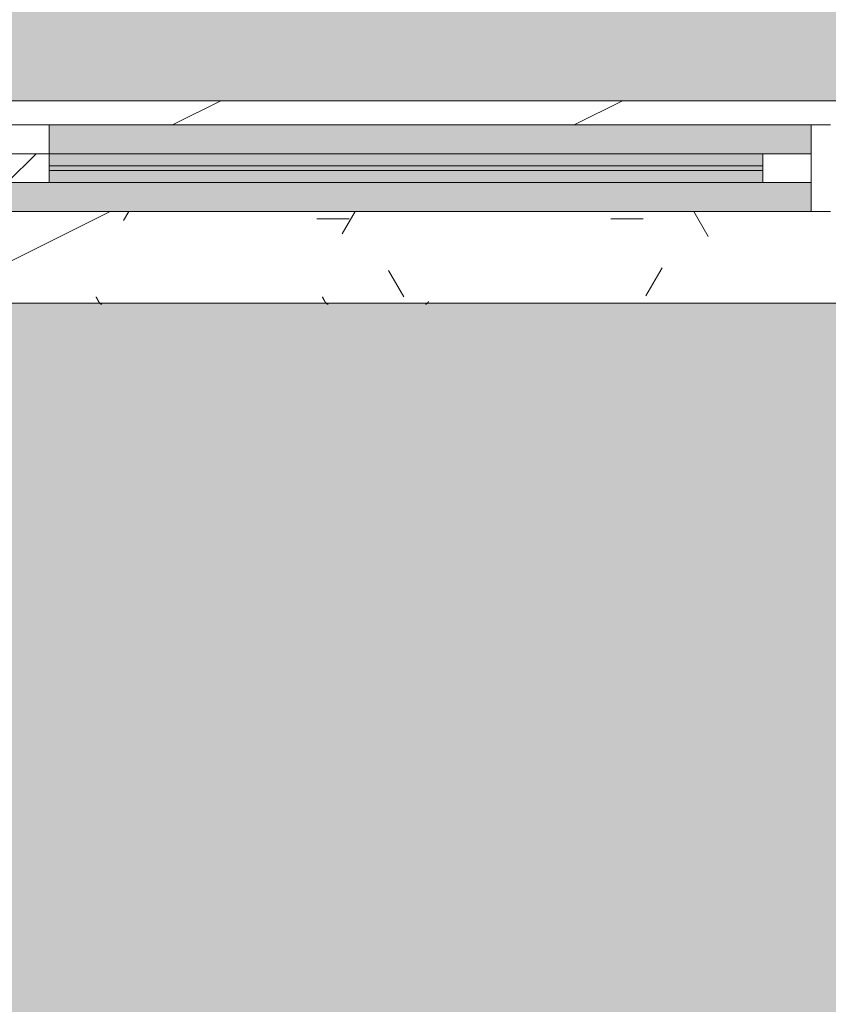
# Model space of a CAD drawing. Header units: millimetres. Extents: x 5980700 to 6194397, y -12939 to 2351883.
# Tile 45 of 124: x 6035062 to 6035900, y -9105 to -8084. Entities that reach past the tile are written whole.
import ezdxf

# ---------------------------------------------------------------- set-up
doc = ezdxf.new("R2010")
doc.units = ezdxf.units.MM
for name, color, linetype, lineweight in [('A-DOOR-FRAM', 31, 'Continuous', 18), ('A-DOOR-GLAZ', 31, 'Continuous', 9), ('A-FLOR-PATT', 8, 'Continuous', 18), ('A-GLAZ', 151, 'Continuous', 9), ('A-GLAZ-SILL', 1, 'Continuous', 9), ('A-WALL', 113, 'Continuous', 18), ('A-WALL-PATT', 111, 'Continuous', 25)]:
    doc.layers.add(name, color=color, linetype=linetype, lineweight=lineweight)

# ---------------------------------------------------------------- blocks, each defined once
blk = doc.blocks.new('FX-HRT-JANELA_CORRER-4FLS - 330x190cm-4FLS-ALU-3_0cmFolha 5-V25-PLANTA DE CAIMENTO DE PISOS - TÉRREO')
at = {"layer": 'A-DOOR-FRAM', "lineweight": 5}
h = blk.add_hatch(color=251, dxfattribs=at)
h.paths.add_polyline_path([(-839.9999999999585, -17.49999999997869), (-1579.999999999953, -17.49999999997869), (-1579.999999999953, -29.99999999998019), (-839.9999999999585, -29.99999999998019)])
h.paths.add_polyline_path([(-839.9999999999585, -34.99999999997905), (-1579.999999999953, -34.99999999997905), (-1579.999999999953, -47.49999999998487), (-839.9999999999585, -47.49999999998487), (-839.9999999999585, -39.45454545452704)])
at = {"layer": 'A-DOOR-GLAZ', "lineweight": 5}
h = blk.add_hatch(dxfattribs=at)
h.set_pattern_fill('FP_44', color=256, style=0, pattern_type=2)
h.set_pattern_definition([(225, (-6222.366999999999, -8270.326), (449.0128060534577, -449.0128060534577), []), (225, (-6381.116999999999, -8270.326), (5.684341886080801e-14, -898.0256121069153), []), (225, (-6063.616999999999, -8270.326), (5.684341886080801e-14, -898.0256121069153), [])])
h.paths.add_polyline_path([(-1629.999999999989, -17.49999999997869), (-1629.999999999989, -47.49999999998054), (-1579.999999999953, -47.49999999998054), (-1579.999999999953, -17.49999999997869)])
h.paths.add_polyline_path([(-839.9999999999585, -17.49999999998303), (-839.9999999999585, -47.49999999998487), (-789.999999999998, -47.49999999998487), (-789.9999999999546, -17.49999999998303)])
blk.add_hatch(color=255, dxfattribs=at).paths.add_polyline_path([(-1579.999999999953, -29.99999999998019), (-1579.999999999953, -34.99999999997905), (-839.9999999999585, -34.99999999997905), (-839.9999999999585, -29.99999999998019)])
at = {"layer": 'A-GLAZ', "lineweight": 5}
h = blk.add_hatch(color=251, dxfattribs=at)
h.paths.add_polyline_path([(1629.999999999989, 12.50000000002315), (-1629.999999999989, 12.50000000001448), (-1629.999999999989, -17.49999999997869), (-789.9999999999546, -17.49999999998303), (-789.999999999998, -47.49999999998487), (789.9999999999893, -47.49999999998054), (790.0000000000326, -17.49999999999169), (1629.999999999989, -17.49999999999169)])
h.paths.add_polyline_path([(-1629.999999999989, -47.49999999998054), (-1629.999999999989, -77.49999999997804), (-839.9999999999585, -77.49999999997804), (-839.9999999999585, -47.49999999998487), (-1579.999999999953, -47.49999999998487)])
h.paths.add_polyline_path([(1234.973589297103, -47.4999999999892), (840.0000000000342, -47.49999999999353), (840.0000000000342, -77.49999999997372), (1629.999999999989, -77.49999999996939), (1629.999999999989, -47.4999999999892), (1580.000000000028, -47.4999999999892)])
at = {"layer": 'A-DOOR-FRAM', "color": 250, "lineweight": 5}
for p, q in [((-1579.99999999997, -17.49999999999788), (-1629.99999999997, -17.49999999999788)), ((-1579.99999999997, -47.49999999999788), (-1579.99999999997, -17.49999999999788)), ((-839.9999999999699, -17.49999999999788), (-839.9999999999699, -47.49999999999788)), ((-789.9999999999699, -17.49999999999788), (-839.9999999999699, -17.49999999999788)), ((-1629.99999999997, -47.49999999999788), (-1579.99999999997, -47.49999999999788)), ((-840.0000000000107, -47.49999999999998), (-840.0000000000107, -77.49999999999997)), ((-839.9999999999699, -47.49999999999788), (-789.9999999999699, -47.49999999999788)), ((-840.0000000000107, -77.49999999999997), (-790.0000000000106, -77.49999999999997))]:
    blk.add_line(p, q, dxfattribs=at)
at = {"layer": 'A-DOOR-FRAM', "color": 90, "lineweight": 5}
for p, q in [((-839.9999999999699, -17.49999999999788), (-1579.99999999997, -17.49999999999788)), ((-1579.99999999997, -47.49999999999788), (-839.9999999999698, -47.49999999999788))]:
    blk.add_line(p, q, dxfattribs=at)
at = {"layer": 'A-DOOR-GLAZ', "color": 250, "lineweight": 5}
for p, q in [((-839.9999999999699, -29.99999999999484), (-1579.99999999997, -29.99999999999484)), ((-1579.99999999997, -29.99999999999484), (-1579.99999999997, -34.99999999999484)), ((-839.9999999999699, -34.99999999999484), (-839.9999999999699, -29.99999999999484)), ((-1579.99999999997, -34.99999999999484), (-839.9999999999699, -34.99999999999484))]:
    blk.add_line(p, q, dxfattribs=at)
at = {"layer": 'A-GLAZ', "color": 130}
for p, q in [((-1630.000000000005, 12.49999999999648), (-1650.000000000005, 12.49999999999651)), ((-1630.000000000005, -77.5), (-1630.000000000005, 12.49999999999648)), ((-1650.000000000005, -77.49999999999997), (-1630.000000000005, -77.5))]:
    blk.add_line(p, q, dxfattribs=at)
at = {"layer": 'A-GLAZ', "color": 90, "lineweight": 5}
for p, q in [((1629.999999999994, 12.49999999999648), (-1630.000000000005, 12.49999999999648)), ((-1630.000000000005, -77.5), (-840.000000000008, -77.5))]:
    blk.add_line(p, q, dxfattribs=at)
blk = doc.blocks.new('FP_26-PLANTA DE CAIMENTO DE PISOS - TÉRREO')
at = {"layer": 'A-GLAZ-SILL', "color": 90, "lineweight": 5}
blk.add_line((1674.999999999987, 107.4999999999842), (-1674.999999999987, 107.4999999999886), dxfattribs=at)
at = {"layer": 'A-GLAZ-SILL', "lineweight": 5}
for p, q in [((-1233.286697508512, 105.7826026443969), (-1233.157148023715, 105.9863287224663)), ((-1233.157148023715, 105.9863287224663), (-1233.027598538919, 106.1841184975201)), ((-1233.027598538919, 106.1841184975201), (-1232.898049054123, 106.375736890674)), ((-1232.898049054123, 106.375736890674), (-1232.768499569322, 106.5609561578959)), ((-1232.768499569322, 106.5609561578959), (-1232.638950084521, 106.739556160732)), ((-1232.638950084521, 106.739556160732), (-1232.509400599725, 106.9113246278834)), ((-1232.509400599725, 106.9113246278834), (-1232.379851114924, 107.0760574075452)), ((-1232.379851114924, 107.0760574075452), (-1232.250301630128, 107.2335587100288)), ((-1232.250301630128, 107.2335587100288), (-1232.120752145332, 107.3836413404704)), ((-1232.120752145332, 107.3836413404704), (-1231.991202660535, 107.5261269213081)), ((-1231.991202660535, 107.5261269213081), (-1231.861653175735, 107.6608461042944)), ((-1231.861653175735, 107.6608461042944), (-1231.732103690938, 107.7876387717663)), ((-1231.732103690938, 107.7876387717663), (-1231.602554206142, 107.9063542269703)), ((-1231.602554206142, 107.9063542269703), (-1231.473004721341, 108.0168513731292)), ((-1231.473004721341, 108.0168513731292), (-1231.343455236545, 108.1189988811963)), ((-1231.343455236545, 108.1189988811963), (-1231.213905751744, 108.2126753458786)), ((-1231.213905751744, 108.2126753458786), (-1231.084356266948, 108.2977694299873)), ((-1231.084356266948, 108.2977694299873), (-1230.954806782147, 108.3741799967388)), ((-1230.954806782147, 108.3741799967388), (-1230.825257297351, 108.4418162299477)), ((-1230.825257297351, 108.4418162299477), (-1230.695707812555, 108.500597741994)), ((-1230.695707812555, 108.500597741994), (-1230.566158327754, 108.550454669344)), ((-1230.566158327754, 108.550454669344), (-1230.436608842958, 108.5913277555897)), ((-1230.436608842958, 108.5913277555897), (-1230.307059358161, 108.6231684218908)), ((-1230.307059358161, 108.6231684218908), (-1230.177509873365, 108.6459388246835)), ((-1230.177509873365, 108.6459388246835), (-1230.047960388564, 108.6596119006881)), ((-1129.019601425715, 108.6594975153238), (-1128.888436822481, 108.6454815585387)), ((-1128.888436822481, 108.6454815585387), (-1128.757272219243, 108.6221406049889)), ((-1128.757272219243, 108.6221406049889), (-1128.626107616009, 108.5895030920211)), ((-1128.626107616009, 108.5895030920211), (-1128.494943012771, 108.5476087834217)), ((-1128.494943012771, 108.5476087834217), (-1128.363778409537, 108.4965087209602)), ((-1128.363778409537, 108.4965087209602), (-1128.232613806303, 108.4362651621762)), ((-1128.232613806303, 108.4362651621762), (-1128.101449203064, 108.3669515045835)), ((-1128.101449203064, 108.3669515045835), (-1127.970284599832, 108.2886521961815)), ((-1127.970284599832, 108.2886521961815), (-1127.839119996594, 108.2014626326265)), ((-1127.839119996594, 108.2014626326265), (-1127.70795539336, 108.1054890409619)), ((-1127.70795539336, 108.1054890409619), (-1127.576790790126, 108.0008483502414)), ((-1127.576790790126, 108.0008483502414), (-1127.445626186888, 107.887668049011)), ((-1127.445626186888, 107.887668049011), (-1127.314461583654, 107.7660860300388)), ((-1127.314461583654, 107.7660860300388), (-1127.183296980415, 107.6362504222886)), ((-1127.183296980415, 107.6362504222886), (-1127.052132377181, 107.4983194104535)), ((-1127.052132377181, 107.4983194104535), (-1126.920967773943, 107.3524610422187)), ((-1126.920967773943, 107.3524610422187), (-1126.789803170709, 107.1988530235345)), ((-1126.789803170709, 107.1988530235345), (-1126.658638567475, 107.0376825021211)), ((-1126.658638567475, 107.0376825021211), (-1126.527473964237, 106.8691458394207)), ((-1126.527473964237, 106.8691458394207), (-1126.396309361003, 106.6934483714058)), ((-1126.396309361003, 106.6934483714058), (-1126.265144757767, 106.5108041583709)), ((-1126.265144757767, 106.5108041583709), (-1126.133980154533, 106.3214357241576)), ((-1126.133980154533, 106.3214357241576), (-1126.002815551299, 106.1255737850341)), ((-1126.002815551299, 106.1255737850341), (-1125.87165094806, 105.9234569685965)), ((-1125.87165094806, 105.9234569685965), (-1125.740486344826, 105.7153315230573)), ((-1125.740486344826, 105.7153315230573), (-1125.609321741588, 105.5014510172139)), ((-1125.609321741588, 105.5014510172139), (-1125.478157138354, 105.282076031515)), ((-1125.478157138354, 105.282076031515), (-1125.34699253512, 105.0574738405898)), ((-1125.34699253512, 105.0574738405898), (-1125.215827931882, 104.8279180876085)), ((-1125.215827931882, 104.8279180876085), (-1125.084663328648, 104.5936884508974)), ((-1125.084663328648, 104.5936884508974), (-1124.953498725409, 104.3550703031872)), ((-1124.953498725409, 104.3550703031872), (-1124.822334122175, 104.1123543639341)), ((-1124.822334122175, 104.1123543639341), (-1124.691169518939, 103.8658363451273)), ((-1124.691169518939, 103.8658363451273), (-1124.560004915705, 103.615816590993)), ((-1124.560004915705, 103.615816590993), (-1124.428840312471, 103.3625997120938)), ((-1124.428840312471, 103.3625997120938), (-1124.297675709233, 103.1064942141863)), ((-1124.297675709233, 103.1064942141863), (-1124.166511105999, 102.847812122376)), ((-1124.166511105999, 102.847812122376), (-1124.03534650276, 102.5868686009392)), ((-1124.03534650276, 102.5868686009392), (-1123.904181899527, 102.3239815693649)), ((-1123.904181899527, 102.3239815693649), (-1123.773017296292, 102.0594713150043)), ((-894.3844520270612, 108.6594975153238), (-894.2532874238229, 108.6454815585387)), ((-894.2532874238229, 108.6454815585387), (-894.1221228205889, 108.6221406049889)), ((-894.1221228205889, 108.6221406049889), (-893.9909582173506, 108.5895030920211)), ((-893.9909582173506, 108.5895030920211), (-893.8597936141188, 108.5476087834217)), ((-893.8597936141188, 108.5476087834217), (-893.7286290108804, 108.4965087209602)), ((-893.7286290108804, 108.4965087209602), (-893.5974644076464, 108.4362651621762)), ((-893.5974644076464, 108.4362651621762), (-893.4662998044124, 108.3669515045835)), ((-893.4662998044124, 108.3669515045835), (-893.3351352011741, 108.2886521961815)), ((-893.3351352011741, 108.2886521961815), (-893.20397059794, 108.2014626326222)), ((-893.20397059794, 108.2014626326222), (-893.0728059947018, 108.1054890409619)), ((-893.0728059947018, 108.1054890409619), (-892.9416413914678, 108.000848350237)), ((-892.9416413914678, 108.000848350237), (-892.8104767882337, 107.8876680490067)), ((-892.8104767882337, 107.8876680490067), (-892.6793121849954, 107.7660860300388)), ((-892.6793121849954, 107.7660860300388), (-892.5481475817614, 107.6362504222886)), ((-892.5481475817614, 107.6362504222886), (-892.416982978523, 107.4983194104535)), ((-892.416982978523, 107.4983194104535), (-892.2858183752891, 107.3524610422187)), ((-892.2858183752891, 107.3524610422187), (-892.1546537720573, 107.1988530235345)), ((-892.1546537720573, 107.1988530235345), (-892.023489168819, 107.0376825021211)), ((-892.023489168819, 107.0376825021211), (-891.8923245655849, 106.8691458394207)), ((-891.8923245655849, 106.8691458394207), (-891.7611599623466, 106.6934483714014)), ((-891.7611599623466, 106.6934483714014), (-891.6299953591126, 106.5108041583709)), ((-891.6299953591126, 106.5108041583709), (-891.4988307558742, 106.3214357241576)), ((-891.4988307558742, 106.3214357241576), (-891.3676661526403, 106.1255737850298)), ((-891.3676661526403, 106.1255737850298), (-891.2365015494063, 105.9234569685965)), ((-891.2365015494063, 105.9234569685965), (-891.105336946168, 105.7153315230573)), ((-891.105336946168, 105.7153315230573), (-890.9741723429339, 105.5014510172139)), ((-890.9741723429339, 105.5014510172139), (-890.8430077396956, 105.282076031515)), ((-890.8430077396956, 105.282076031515), (-890.7118431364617, 105.0574738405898)), ((-890.7118431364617, 105.0574738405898), (-890.5806785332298, 104.8279180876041)), ((-890.5806785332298, 104.8279180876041), (-890.4495139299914, 104.5936884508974)), ((-890.4495139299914, 104.5936884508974), (-890.3183493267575, 104.3550703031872)), ((-890.3183493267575, 104.3550703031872), (-890.1871847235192, 104.1123543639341)), ((-890.1871847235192, 104.1123543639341), (-890.0560201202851, 103.8658363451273)), ((-890.0560201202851, 103.8658363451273), (-889.9248555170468, 103.6158165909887)), ((-889.9248555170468, 103.6158165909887), (-889.7936909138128, 103.3625997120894)), ((-889.7936909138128, 103.3625997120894), (-889.6625263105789, 103.106494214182)), ((-889.6625263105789, 103.106494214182), (-889.5313617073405, 102.847812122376)), ((-889.5313617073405, 102.847812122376), (-889.4001971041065, 102.5868686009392)), ((-889.4001971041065, 102.5868686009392), (-889.2690325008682, 102.3239815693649)), ((-889.2690325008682, 102.3239815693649), (-889.1378678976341, 102.0594713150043)), ((-1123.773017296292, 102.0594713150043), (-1123.641852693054, 101.793660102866)), ((-1123.641852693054, 101.793660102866), (-1123.51068808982, 101.5268717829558)), ((-1123.51068808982, 101.5268717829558), (-1123.379523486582, 101.2594313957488)), ((-1123.379523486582, 101.2594313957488), (-1123.248358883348, 100.9916647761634)), ((-889.1378678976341, 102.0594713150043), (-889.0067032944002, 101.7936601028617)), ((-889.0067032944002, 101.7936601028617), (-888.875538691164, 101.5268717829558)), ((-888.875538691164, 101.5268717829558), (-888.74437408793, 101.2594313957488)), ((-888.74437408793, 101.2594313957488), (-888.6132094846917, 100.9916647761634))]:
    blk.add_line(p, q, dxfattribs=at)
blk = doc.blocks.new('CC_PEITORIL - PEITORIL-3910248-PLANTA DE CAIMENTO DE PISOS - TÉRREO')
at = {"layer": 'A-GLAZ-SILL', "lineweight": 5}
h = blk.add_hatch(dxfattribs=at)
h.set_pattern_fill('FP_45', color=256, style=0, pattern_type=2)
h.set_pattern_definition([(180, (-6222.366999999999, -8270.326), (-406.4, -101.6000000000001), [33.528, -271.272, 33.528, -1896.872]), (180, (-6222.366999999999, -8270.326), (-406.4, -101.6000000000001), [-338.328, -271.272, 33.528, -576.072, -1016]), (180, (-6222.366999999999, -8270.326), (-406.4, -101.6000000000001), [-1219.2, 33.528, -271.272, 33.528, -677.672]), (180, (-6222.366999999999, -8270.326), (-406.4, -101.6000000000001), [-1557.528, -169.672, 33.528, -474.472]), (300.0000000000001, (-6374.767, -8321.126), (291.188181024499, -301.1527240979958), [33.528, -271.272, 33.528, -1896.872]), (300.0000000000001, (-6374.767, -8321.126), (291.188181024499, -301.1527240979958), [-338.328, -271.272, 33.528, -576.072, -1016]), (300.0000000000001, (-6374.767, -8321.126), (291.188181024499, -301.1527240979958), [-1219.2, 33.528, -271.272, 33.528, -677.672]), (300.0000000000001, (-6374.767, -8321.126), (291.188181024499, -301.1527240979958), [-1557.528, -169.672, 33.528, -474.472]), (59.99999999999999, (-6425.566999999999, -8524.326), (115.2118189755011, 402.7527240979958), [33.528, -271.272, 33.528, -271.272, -1625.6]), (59.99999999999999, (-6425.566999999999, -8524.326), (115.2118189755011, 402.7527240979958), [-609.6, 33.528, -576.072, 33.528, -271.272, -711.2]), (59.99999999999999, (-6425.566999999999, -8524.326), (115.2118189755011, 402.7527240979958), [-1524, 33.528, -169.672, 33.528, -474.472])])
h.paths.add_polyline_path([(1674.999999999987, 100.9916647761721), (-1674.999999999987, 100.9916647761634), (-1674.999999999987, 77.50000000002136), (-1649.999999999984, 77.50000000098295), (-1649.999999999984, 12.50000000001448), (1649.999999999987, 12.50000000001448), (1649.999999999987, 77.50000000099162), (1674.999999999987, 77.50000000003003), (1674.999999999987, 80.27823564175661)])
h = blk.add_hatch(dxfattribs=at)
h.set_pattern_fill('FP_46', color=256, style=0, pattern_type=2)
h.set_pattern_definition([(36.87, (-6857.366999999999, -9857.826), (-4762.494328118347, -3175.008507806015), [793.75, -7143.75]), (26.565, (-7809.866999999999, -9381.576), (1587.501456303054, 1587.499067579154), [1774.879, -1774.879]), (18.435, (-7809.866999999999, -8587.826), (3174.997452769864, 1587.502903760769), [1004.024, -4016.092])])
h.paths.add_polyline_path([(1674.999999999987, 100.9916647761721), (-1674.999999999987, 100.9916647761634), (-1674.999999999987, 77.50000000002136), (-1649.999999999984, 77.50000000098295), (-1649.999999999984, 12.50000000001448), (1649.999999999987, 12.50000000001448), (1649.999999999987, 77.50000000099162), (1674.999999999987, 77.50000000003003), (1674.999999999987, 80.27823564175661)])
at = {"layer": 'A-GLAZ', "color": 90, "lineweight": 5}
blk.add_blockref('FP_26-PLANTA DE CAIMENTO DE PISOS - TÉRREO', (0, 0), dxfattribs=at)
blk = doc.blocks.new('BE-PMSa-MOD-ARQ-CONEXAODOFUTURO-EX-000-R_rvt-1-PLANTA DE CAIMENTO DE PISOS - TÉRREO')
at = {"layer": 'A-FLOR-PATT', "lineweight": 5}
h = blk.add_hatch(dxfattribs=at)
h.set_pattern_fill('FP_2', color=135, style=0, pattern_type=2)
h.set_pattern_definition([(0, (0, 0), (812.8, 203.2), [33.528, -576.072, 33.528, -576.072, -3251.2]), (0, (0, 0), (812.8, 203.2), [-1219.2, 33.528, -1185.672, 33.528, -576.072, -1422.4]), (0, (0, 0), (812.8, 203.2), [-3048, 33.528, -372.872, 33.528, -982.472]), (120, (304.8, 101.6), (-582.3763620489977, 602.3054481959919), [33.52799999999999, -576.0719999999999, 33.52799999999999, -576.0719999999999, -3251.199999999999]), (120, (304.8, 101.6), (-582.3763620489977, 602.3054481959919), [-1219.2, 33.52799999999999, -1185.672, 33.52799999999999, -576.0719999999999, -1422.4]), (120, (304.8, 101.6), (-582.3763620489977, 602.3054481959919), [-3048, 33.52799999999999, -372.8719999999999, 33.52799999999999, -982.4719999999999]), (240, (406.4, 508), (-230.4236379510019, -805.5054481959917), [33.528, -576.072, 33.528, -576.072, -3251.2]), (240, (406.4, 508), (-230.4236379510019, -805.5054481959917), [-1219.2, 33.528, -1185.672, 33.528, -576.072, -1422.4]), (240, (406.4, 508), (-230.4236379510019, -805.5054481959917), [-3048, 33.528, -372.872, 33.528, -982.472])])
h.paths.add_polyline_path([(13153.13200708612, -10125.84100563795), (14705.38782324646, -10125.84100563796), (14705.38782324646, -9779.8857164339), (14699.38782324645, -9779.8857164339), (14699.38782324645, -9763.237570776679), (14681.68558745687, -9763.757413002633), (14670.96395493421, -9768.482704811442), (14665.88782324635, -9780.73757077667), (14665.88782324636, -9856.278958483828), (14670.73620676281, -9865.0681674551), (14677.45883342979, -9868.493127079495), (14678.38782324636, -9869.242380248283), (14678.38782324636, -9881.040871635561), (14674.1436913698, -9882.10035906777), (14663.09686027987, -9878.012306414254), (14654.48340806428, -9869.156476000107), (14652.0250349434, -9859.981702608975), (14651.89263271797, -9855.73757077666), (14650.88782324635, -9855.73757077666), (14651.89263271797, -9780.73757077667), (14653.73085252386, -9770.127241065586), (14655.24199762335, -9764.487570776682), (14667.13782324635, -9752.591745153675), (14683.38782324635, -9748.23757077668), (14699.38782324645, -9748.23757077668), (14699.38782324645, -9731.589425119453), (14705.38782324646, -9731.589425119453), (14705.38782324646, -9705.737570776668), (14755.38782324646, -9705.737570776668), (14755.38782324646, -9754.737570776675), (14795.38782324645, -9754.737570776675), (14796.02424042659, -9756.737570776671), (14812.38782324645, -9756.737570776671), (14811.36426821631, -9815.737570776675), (14810.34779546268, -9815.737570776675), (14811.47778338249, -9818.171971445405), (14811.43015556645, -9819.291362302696), (14811.44856252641, -9820.918341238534), (14827.38782324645, -9827.197475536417), (14827.38782324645, -10125.84100563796), (21231.38515489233, -10125.84100563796), (21231.38515489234, 5919.158994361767), (12003.88515489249, 5918.472013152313), (12003.8851548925, 5447.158205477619), (12268.88333741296, 5447.158205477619), (12268.88333741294, 4674.158994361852), (15653.88333741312, 4674.158994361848), (15653.88333741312, 5447.158205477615), (15923.88333741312, 5447.15820547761), (15923.88333741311, 4674.158994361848), (19999.38682609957, 4674.158994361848), (19999.38682609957, 5447.158205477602), (20269.38682609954, 5447.158205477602), (20269.38682609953, 4280.731645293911), (20299.38682609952, 4280.731645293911), (20298.51487451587, 1530.731645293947), (20269.38682609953, 1530.731645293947), (20269.38682609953, 1143.558994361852), (20299.38682609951, 1143.558994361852), (20298.51487451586, -1606.441005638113), (20269.38682609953, -1606.441005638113), (20269.38682609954, -2040.191005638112), (20299.38682609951, -2040.191005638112), (20298.51487451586, -4790.191005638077), (20269.38682609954, -4790.191005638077), (20269.38682609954, -5273.941005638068), (20299.38682609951, -5273.941005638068), (20298.51487451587, -8023.941005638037), (20269.38682609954, -8023.941005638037), (20269.38682609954, -9308.841005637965), (19999.38682609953, -9308.841005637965), (19999.38682609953, -8513.841794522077), (19913.38333741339, -8513.841794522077), (19913.38333741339, -8347.825683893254), (19635.38599049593, -8347.825683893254), (19635.38599049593, -8377.825683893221), (16285.38599049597, -8376.953732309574), (16285.38599049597, -8347.825683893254), (15971.88333741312, -8347.825683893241), (15971.88333741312, -8513.84179452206), (15921.38515489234, -8513.84179452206), (15921.38515489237, -9312.594001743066), (15651.38515489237, -9312.594001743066), (15651.3851548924, -8513.84179452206), (15603.38515489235, -8513.841794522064), (15603.38515489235, -8377.825683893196), (12316.88333741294, -8377.82568389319), (12316.88333741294, -8513.841794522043), (12268.88333741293, -8513.841794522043), (12268.88333741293, -9312.59400174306), (11998.88333741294, -9312.59400174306), (11998.88333741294, -8513.841794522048), (11950.88333741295, -8513.841794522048), (11950.88333741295, -8347.825683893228), (11867.63333741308, -8347.825683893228), (11867.63333741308, -8377.82568389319), (8517.633337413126, -8376.953732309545), (8517.633337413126, -8347.825683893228), (8434.383337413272, -8347.825683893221), (8434.383337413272, -8468.841794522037), (8419.38333741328, -8468.841794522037), (8419.38333741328, -8498.841794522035), (8434.383337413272, -8498.841794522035), (8434.383337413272, -8513.841794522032), (8386.383337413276, -8513.841794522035), (8386.383337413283, -9312.594001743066), (8116.383337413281, -9312.594001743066), (8116.383337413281, -9125.841005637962), (2121.38333741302, -9125.841005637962), (2121.38333741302, -9312.594001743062), (1851.383337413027, -9312.594001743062), (1851.383337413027, -9125.841005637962), (-4143.616662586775, -9125.841005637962), (-4143.616662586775, -9312.594001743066), (-4413.616662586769, -9312.594001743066), (-4413.616662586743, -8513.841794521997), (-4461.61666258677, -8513.841794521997), (-4461.61666258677, -8498.841794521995), (-4446.616662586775, -8498.841794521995), (-4446.616662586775, -8468.841794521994), (-4461.61666258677, -8468.841794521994), (-4461.61666258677, -8347.825683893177), (-4547.366662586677, -8347.825683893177), (-4547.366662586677, -8377.825683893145), (-7897.36666258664, -8376.953732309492), (-7897.36666258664, -8347.825683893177), (-7983.116662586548, -8347.825683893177), (-7983.116662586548, -8513.841794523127), (-8031.114845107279, -8513.841794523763), (-8031.114845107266, -9308.841005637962), (-8301.114845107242, -9308.841005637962), (-8301.114845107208, -8513.84179452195), (-8349.116662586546, -8513.841794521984), (-8349.116662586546, -8347.825683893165), (-8354.864845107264, -8347.825683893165), (-8354.864845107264, -8377.825683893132), (-11704.86484510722, -8376.953732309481), (-11704.86484510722, -8347.825683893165), (-11710.61666258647, -8347.825683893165), (-11710.61666258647, -8513.841794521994), (-11758.61484510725, -8513.841794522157), (-11758.61484510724, -9308.841005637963), (-12028.61484510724, -9308.841005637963), (-12028.61484510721, -8513.841794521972), (-12076.61666258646, -8513.841794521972), (-12076.61666258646, -8347.825683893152), (-12498.61666258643, -8347.825683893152), (-12498.61666258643, -8377.82568389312), (-15848.61666258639, -8376.953732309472), (-15848.61666258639, -8347.825683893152), (-16270.61666258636, -8347.82568389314), (-16270.61666258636, -8513.841794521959), (-16356.6158860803, -8513.84179452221), (-16356.61588608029, -9308.841005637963), (-16626.61588608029, -9308.841005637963), (-16626.61588608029, -7987.079408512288), (-16656.61588608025, -7987.079408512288), (-16655.74393449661, -5237.079408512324), (-16626.61588608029, -5237.079408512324), (-16626.61588608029, -4803.341005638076), (-16656.61588608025, -4803.341005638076), (-16655.7439344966, -2053.341005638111), (-16626.61588608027, -2053.341005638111), (-16626.61588608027, -1620.841794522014), (-16656.61588608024, -1620.841794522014), (-16655.74393449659, 1129.158205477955), (-16626.61588608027, 1129.158205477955), (-16626.61588608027, 1534.158205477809), (-16656.61588608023, 1534.158205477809), (-16655.74393449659, 4284.158205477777), (-16626.61588608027, 4284.158205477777), (-16626.61588608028, 5479.158994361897), (-16356.61588608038, 5479.158994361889), (-16356.61588608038, 4674.158994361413), (-12028.61666258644, 4674.158994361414), (-12028.61666258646, 5447.158205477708), (-11733.61666258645, 5446.941285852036), (-11733.61666258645, 4674.158994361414), (-8301.114845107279, 4674.158994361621), (-8301.114845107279, 5447.158205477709), (-8031.114845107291, 5447.158205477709), (-8031.114845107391, 5919.158994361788), (-17588.61484510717, 5919.158994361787), (-17588.6148451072, -10125.84100563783), (8442.166919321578, -10125.84100563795)])
h.paths.add_polyline_path([(14664.88301377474, -9780.73757077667), (14665.63226694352, -9779.779781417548), (14664.44050548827, -9775.73581322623)])
h.paths.add_polyline_path([(-16089.6590788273, -8758.10531785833), (-16115.54098333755, -8754.697900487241), (-16139.6590788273, -8744.707858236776), (-16160.36975694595, -8728.815995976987), (-16176.26161920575, -8708.105317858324), (-16186.2516614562, -8683.987222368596), (-16189.6590788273, -8658.105317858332), (-16186.2516614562, -8632.223413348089), (-16176.26161920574, -8608.105317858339), (-16160.36975694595, -8587.39463973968), (-16139.6590788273, -8571.502777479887), (-16115.54098333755, -8561.512735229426), (-16089.6590788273, -8558.105317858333), (-16063.77717431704, -8561.512735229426), (-16039.65907882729, -8571.502777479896), (-16018.94840070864, -8587.394639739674), (-16003.05653844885, -8608.105317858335), (-15993.06649619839, -8632.22341334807), (-15989.6590788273, -8658.105317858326), (-15993.06649619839, -8683.987222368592), (-16003.05653844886, -8708.10531785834), (-16018.94840070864, -8728.815995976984), (-16039.65907882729, -8744.707858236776), (-16063.77717431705, -8754.697900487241)])
h.paths.add_polyline_path([(19732.71217533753, -8754.668450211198), (19706.83027082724, -8751.260990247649), (19682.71217533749, -8741.270823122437), (19660.00862136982, -8722.781563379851), (19646.10963495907, -8704.667825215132), (19636.11959270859, -8680.54942825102), (19632.71217533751, -8648.664394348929), (19632.71217533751, -8622.782813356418), (19636.11959270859, -8596.901232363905), (19646.10963495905, -8572.783438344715), (19662.00149721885, -8552.073019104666), (19682.71217533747, -8536.181355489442), (19706.83027082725, -8526.191438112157), (19732.7121753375, -8522.784063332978), (19758.59407984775, -8526.191438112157), (19782.71217533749, -8536.181355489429), (19803.42285345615, -8552.073019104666), (19819.31471571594, -8572.783438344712), (19829.30475796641, -8596.901232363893), (19832.7121753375, -8628.39034617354), (19832.7121753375, -8654.66720021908), (19827.88084468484, -8683.987101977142), (19816.67739151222, -8708.104895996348), (19803.42285345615, -8725.378762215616), (19782.71217533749, -8741.27082312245), (19758.59407984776, -8751.260990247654)])
h.paths.add_polyline_path([(15648.38515489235, -8468.841794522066), (15650.88333741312, -8468.841794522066), (15650.88333741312, -8347.825683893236), (15648.38515489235, -8347.825683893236), (15648.38515489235, -8375.919436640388)])
h.paths.add_polyline_path([(-15957.766248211, 4689.65210732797), (-15964.016248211, 4691.326789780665), (-15966.60508297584, 4693.313272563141), (-15969.84032103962, 4698.916869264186), (-15969.84032103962, 4705.387345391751), (-15966.60508297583, 4710.990942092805), (-15961.00148627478, 4714.226180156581), (-15954.53101014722, 4714.226180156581), (-15948.92741344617, 4710.990942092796), (-15945.69217538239, 4705.387345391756), (-15945.69217538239, 4698.916869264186), (-15948.92741344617, 4693.313272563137), (-15954.53101014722, 4690.078034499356)])
h.paths.add_polyline_path([(19572.98503538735, 4699.192323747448), (19566.73503538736, 4700.867006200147), (19564.14620062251, 4702.853488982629), (19560.91096255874, 4708.45708568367), (19560.91096255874, 4714.927561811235), (19564.14620062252, 4720.531158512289), (19569.74979732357, 4723.766396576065), (19576.22027345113, 4723.766396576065), (19581.82387015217, 4720.53115851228), (19585.05910821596, 4714.927561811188), (19585.05910821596, 4708.457085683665), (19581.82387015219, 4702.853488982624), (19576.22027345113, 4699.618250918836)])
h.paths.add_polyline_path([(19732.7121753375, 4730.240264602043), (19706.83027082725, 4733.647681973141), (19682.7121753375, 4743.637724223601), (19662.00149721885, 4759.529586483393), (19646.10963495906, 4780.240264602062), (19636.11959270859, 4804.358360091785), (19632.71217533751, 4830.240264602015), (19636.11959270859, 4856.122169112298), (19646.10963495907, 4880.240264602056), (19662.00149721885, 4900.950942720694), (19682.7121753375, 4916.84280498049), (19706.83027082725, 4926.832847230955), (19732.7121753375, 4930.240264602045), (19758.59407984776, 4926.832847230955), (19782.71217533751, 4916.842804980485), (19803.42285345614, 4900.950942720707), (19819.31471571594, 4880.240264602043), (19829.30475796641, 4856.122169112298), (19832.7121753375, 4830.24026460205), (19829.30475796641, 4804.358360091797), (19819.31471571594, 4780.240264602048), (19803.42285345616, 4759.529586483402), (19782.71217533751, 4743.63772422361), (19758.59407984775, 4733.647681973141)])
h.paths.add_polyline_path([(-16089.6590788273, 4736.408178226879), (-16115.54098333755, 4739.815595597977), (-16139.6590788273, 4749.805637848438), (-16160.36975694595, 4765.697500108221), (-16176.26161920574, 4786.408178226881), (-16186.2516614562, 4810.526273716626), (-16189.6590788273, 4836.408178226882), (-16186.2516614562, 4862.29008273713), (-16176.26161920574, 4886.408178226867), (-16160.36975694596, 4907.118856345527), (-16139.6590788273, 4923.010718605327), (-16115.54098333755, 4933.000760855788), (-16089.6590788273, 4936.408178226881), (-16063.77717431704, 4933.000760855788), (-16039.6590788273, 4923.010718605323), (-16018.94840070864, 4907.118856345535), (-16003.05653844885, 4886.408178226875), (-15993.06649619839, 4862.29008273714), (-15989.6590788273, 4836.408178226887), (-15993.06649619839, 4810.526273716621), (-16003.05653844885, 4786.408178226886), (-16018.94840070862, 4765.697500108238), (-16039.6590788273, 4749.805637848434), (-16063.77717431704, 4739.815595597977)])
h = blk.add_hatch(dxfattribs=at)
h.set_pattern_fill('FP_109', color=133, style=0, pattern_type=2)
h.set_pattern_definition([(49.99999999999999, (0, 0), (182.184668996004, -15.93908553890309), [19.05, -209.55]), (355, (0, 0), (-35.24242749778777, 191.0566080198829), [15.24, -167.64]), (100.451, (15.182, -1.328), (146.9425016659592, 175.1166878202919), [16.19, -178.09]), (46.184, (0, 50.8), (271.0788941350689, -42.04327417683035), [28.575, -314.325]), (96.636, (22.59, 47.297), (237.4025071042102, 247.4272132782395), [24.285, -267.135]), (351.184, (0, 50.8), (237.404605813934, 247.4251178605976), [22.86, -251.46]), (21, (25.4, 38.1), (151.6148798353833, -102.2655185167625), [19.05, -209.55]), (326, (25.4, 38.1), (61.80235996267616, 184.1877424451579), [15.24, -167.64]), (71.45100000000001, (38.035, 29.578), (213.4170626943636, 81.92136778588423), [16.19, -178.09]), (37.50000000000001, (0, 0), (3.08832282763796, 84.55507579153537), [8.382, -157.226, 8.382, -161.798, -168.275]), (37.50000000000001, (0, 0), (3.08832282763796, 84.55507579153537), [-335.788, 8.382, -159.893]), (7.499999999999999, (0, 0), (66.81943811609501, 100.1807470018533), [8.382, -88.646, 8.382, -153.416, -64.135]), (7.499999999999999, (0, 0), (66.81943811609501, 100.1807470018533), [-258.826, 8.382, -55.753]), (327.5, (-56.642, 0), (135.5904877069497, -5.7289126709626), [8.382, -55.118, 8.382, -189.738, -262.89]), (327.5, (-56.642, 0), (135.5904877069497, -5.7289126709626), [-261.62, 8.382, -254.508]), (317.5, (-82.042, 0), (148.1288864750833, 25.42676126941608), [8.382, -74.168, 8.382, -123.19, -186.69]), (317.5, (-82.042, 0), (148.1288864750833, 25.42676126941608), [-214.122, 8.382, -178.308])])
h.paths.add_polyline_path([(-4441.627696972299, -8177.825683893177), (-4441.627696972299, -8167.82568389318), (-4451.627696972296, -8167.82568389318), (-4451.627696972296, -8177.825683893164)])
h.paths.add_polyline_path([(20075.50989163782, -8167.825683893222), (20089.3868260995, -8167.825683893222), (20089.38682609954, -5194.841794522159), (19913.38333741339, -5194.841794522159), (19913.38333741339, -4838.84179452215), (20089.38682609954, -4838.841794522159), (20089.38682609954, -2003.841794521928), (19923.3833374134, -2003.841794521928), (19923.38333741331, -1915.841005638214), (15956.88333741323, -1915.841005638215), (15956.88333741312, -2008.841794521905), (15620.88333741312, -2008.841794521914), (15620.88333741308, -1915.841005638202), (12301.88333741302, -1915.841005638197), (12301.88333741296, -2008.841794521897), (11965.88333741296, -2008.84179452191), (11965.88333741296, -1915.841005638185), (9479.379702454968, -1915.841005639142), (9479.379702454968, -1900.841005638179), (8579.379702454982, -1900.841005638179), (8579.379702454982, -2050.841005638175), (11830.88333741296, -2050.841005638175), (11830.88333741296, -2143.841794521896), (12436.88333741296, -2143.841794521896), (12436.88333741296, -2050.84100563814), (15485.88333741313, -2050.841005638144), (15485.88333741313, -2143.841794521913), (16091.88333741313, -2143.841794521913), (16091.88333741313, -2050.841005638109), (19788.3833374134, -2050.841005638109), (19788.3833374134, -2138.841794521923), (19964.38682609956, -2138.841794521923), (19964.38682609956, -4713.841794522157), (19788.3833374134, -4713.841794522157), (19788.3833374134, -5319.841794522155), (19964.38682609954, -5319.841794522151), (19964.38682609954, -8042.825683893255), (8511.785154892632, -8042.825683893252), (8511.785154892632, -4063.84179452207), (8559.379702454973, -4063.841794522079), (8559.379702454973, -3457.84179452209), (8511.785154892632, -3457.84179452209), (8511.785154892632, -2770.84100563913), (8500.374635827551, -2770.84100563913), (8500.374635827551, -2640.841005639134), (8511.785154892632, -2640.841005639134), (8511.785154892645, -2138.841794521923), (8549.379702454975, -2138.826511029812), (8549.379702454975, -1900.841005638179), (8539.379702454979, -1900.841005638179), (8539.379702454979, -1915.841005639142), (8424.379702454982, -1915.841005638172), (8424.379702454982, -2003.841794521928), (8386.785154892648, -2003.841794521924), (8386.785154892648, -3582.841794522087), (8434.379702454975, -3582.841794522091), (8434.379702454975, -3938.841794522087), (8386.78515489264, -3938.841794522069), (8386.78515489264, -8167.825683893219), (19983.39944753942, -8167.825683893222)])
h.paths.add_polyline_path([(-4451.627696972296, -8167.82568389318), (-4451.627696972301, -1915.841005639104), (-4556.62769697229, -1915.841005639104), (-4556.62769697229, -1900.841005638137), (-4566.627696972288, -1900.841005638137), (-4566.627696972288, -2740.841005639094), (-4556.627696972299, -2740.841005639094), (-4556.627696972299, -2751.841005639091), (-4536.622630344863, -2751.841005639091), (-4536.622630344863, -2640.841005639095), (-4517.622630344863, -2640.841005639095), (-4517.622630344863, -2770.841005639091), (-4556.627696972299, -2770.841005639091), (-4556.627696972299, -2780.841005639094), (-4566.627696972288, -2780.841005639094), (-4566.627696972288, -2820.841005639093), (-4576.627696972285, -2820.841005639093), (-4576.627696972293, -8042.825683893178), (-16321.61588607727, -8042.825683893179), (-16321.61588608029, -5319.841794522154), (-16145.61666258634, -5319.841794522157), (-16145.61666258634, -4713.841794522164), (-16321.61588608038, -4713.841794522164), (-16321.61588608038, -2138.841794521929), (-16145.61666258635, -2138.841794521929), (-16145.61666258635, -2050.841005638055), (-12201.61666258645, -2050.841005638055), (-12201.61666258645, -2138.841794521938), (-11585.61666258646, -2138.841794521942), (-11585.61666258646, -2050.841005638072), (-8474.116662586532, -2050.841005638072), (-8474.116662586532, -2138.841794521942), (-7858.116662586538, -2138.841794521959), (-7858.116662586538, -2050.841005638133), (-4596.627696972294, -2049.966749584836), (-4596.627696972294, -1900.841005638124), (-5496.627696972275, -1900.841005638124), (-5496.627696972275, -1915.841005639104), (-7993.116662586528, -1915.841005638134), (-7993.116662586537, -2003.841794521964), (-8339.116662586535, -2003.841794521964), (-8339.116662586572, -1915.841005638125), (-11720.6166625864, -1915.841005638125), (-11720.61666258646, -2003.841794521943), (-12066.61666258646, -2003.841794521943), (-12066.61666258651, -1915.841005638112), (-16280.61666258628, -1915.841005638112), (-16280.61666258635, -2003.84179452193), (-16446.61588608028, -2003.84179452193), (-16446.61588608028, -4838.841794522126), (-16270.61666258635, -4838.841794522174), (-16270.61666258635, -5194.841794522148), (-16446.61588608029, -5194.841794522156), (-16446.61588608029, -8167.825683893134), (-4512.987072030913, -8167.825683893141)])
h.paths.add_polyline_path([(-6183.614845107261, -327.1176804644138), (-6183.612822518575, -327.1195872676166), (-6151.433903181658, -327.1195872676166)])
h.paths.add_polyline_path([(-6183.614845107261, -1157.117680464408), (-6183.612822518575, -1157.119587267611), (-6174.673446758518, -1157.119587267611)])
h.paths.add_polyline_path([(9914.343509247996, -1770.841005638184), (10006.38515489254, -1770.841005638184), (10006.38515489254, -14.61798700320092), (9529.379702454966, -14.61798700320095), (9529.379702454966, -29.61798700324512), (9479.379702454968, -29.61798700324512), (9479.379702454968, -14.61798700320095), (8539.379702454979, -14.617987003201), (8539.379702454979, -29.61798700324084), (8489.37970245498, -28.80444696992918), (8489.37970245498, -14.617987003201), (-2271.114845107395, -14.6179870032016), (-2271.114845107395, -29.61036006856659), (-2321.114845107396, -29.61036006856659), (-2321.114845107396, -14.6179870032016), (-3061.11484510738, -14.61798700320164), (-3061.11484510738, -29.6103600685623), (-3111.114845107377, -29.61036006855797), (-3111.114845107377, -14.61798700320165), (-3280.616662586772, -14.61798700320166), (-3280.616662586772, -29.61036006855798), (-3330.616662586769, -29.61036006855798), (-3330.616662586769, -14.61798700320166), (-4070.616662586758, -14.6179870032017), (-4070.616662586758, -29.61036006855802), (-4120.616662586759, -29.61036006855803), (-4120.616662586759, -14.6179870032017), (-4506.627696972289, -14.61798700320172), (-4506.627696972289, -29.61036006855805), (-4556.62769697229, -29.61036006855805), (-4556.62769697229, -14.61798700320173), (-5496.627696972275, -14.61798700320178), (-5496.627696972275, -29.61036006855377), (-5546.627696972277, -29.61036006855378), (-5546.627696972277, -14.61798700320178), (-6183.614845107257, -14.61798700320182), (-6183.614845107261, -1770.841005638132), (-5546.627696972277, -1770.841005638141), (-5546.627696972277, -1755.841005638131), (-5496.627696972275, -1755.841005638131), (-5496.627696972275, -1770.841005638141), (-4556.62769697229, -1770.841005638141), (-4556.62769697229, -1755.841005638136), (-4506.627696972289, -1755.841005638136), (-4506.627696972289, -1770.841005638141), (-4436.616662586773, -1770.841005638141), (-4436.616662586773, -1682.841794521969), (-4120.616662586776, -1682.841794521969), (-4120.616662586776, -1770.841005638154), (-1313.614873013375, -1770.841005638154), (-1313.614873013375, -1755.841005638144), (-1243.614873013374, -1755.841005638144), (-1243.614873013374, -1770.841005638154), (-403.6148730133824, -1770.841005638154), (-403.6148730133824, -1755.841005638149), (-333.6148730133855, -1755.841005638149), (-333.6148730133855, -1770.841005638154), (748.3833374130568, -1770.841005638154), (748.3833374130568, -1755.841005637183), (818.3833374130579, -1755.841005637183), (818.3833374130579, -1770.841005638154), (1678.38333741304, -1770.841005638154), (1678.38333741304, -1620.841005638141), (-3970.61666258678, -1620.841005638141), (-3970.61666258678, -1532.841794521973), (-4586.616662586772, -1532.841794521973), (-4586.616662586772, -1620.841005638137), (-6033.61484510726, -1620.841005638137), (-6033.61484510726, -164.6179870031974), (9856.385154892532, -164.6179870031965), (9856.385154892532, -1620.841005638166), (8559.379702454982, -1620.841005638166), (8559.379702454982, -1532.841794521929), (7943.379702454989, -1532.841794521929), (7943.379702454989, -1620.841005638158), (2294.383337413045, -1620.970226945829), (2294.383337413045, -1770.841005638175), (3154.383337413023, -1770.841005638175), (3154.383337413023, -1755.841005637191), (3224.383337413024, -1755.841005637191), (3224.383337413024, -1770.841005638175), (4236.385126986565, -1770.841005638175), (4236.385126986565, -1755.841005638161), (4306.385126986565, -1755.841005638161), (4306.385126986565, -1770.841005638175), (5146.385126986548, -1770.841005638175), (5146.385126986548, -1755.841005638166), (5216.38512698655, -1755.841005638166), (5216.38512698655, -1770.841005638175), (8093.379702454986, -1770.841005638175), (8093.379702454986, -1682.841794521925), (8409.379702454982, -1682.841794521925), (8409.379702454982, -1770.841005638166), (8489.37970245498, -1770.841005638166), (8489.37970245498, -1755.841005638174), (8539.379702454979, -1755.841005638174), (8539.379702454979, -1770.841005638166), (9479.379702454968, -1770.841005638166), (9479.379702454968, -1755.841005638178), (9529.379702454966, -1755.841005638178), (9529.379702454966, -1770.841005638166), (9856.385154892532, -1770.841005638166)])
h.paths.add_polyline_path([(2264.383337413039, -1770.841005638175), (2264.383337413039, -1527.841794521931), (1708.383337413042, -1527.841794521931), (1708.383337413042, -1770.841005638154), (1718.38333741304, -1770.841005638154), (1718.38333741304, -1755.841005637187), (1788.383337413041, -1755.841005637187), (1788.383337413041, -1770.841005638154), (1833.383337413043, -1770.841005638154), (1833.383337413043, -1677.841794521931), (2139.383337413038, -1677.841794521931), (2139.383337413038, -1770.841005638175), (2184.38333741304, -1770.841005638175), (2184.38333741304, -1755.841005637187), (2254.383337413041, -1755.841005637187), (2254.383337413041, -1770.841005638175), (2259.025241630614, -1770.841005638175)])
h.paths.add_polyline_path([(16686.35582290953, -1755.841005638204), (19923.38333741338, -1755.841005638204), (19923.3833374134, -1667.841794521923), (20089.38682609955, -1667.841794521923), (20089.38682609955, 1166.15820547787), (19913.38333741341, 1166.158205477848), (19913.38333741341, 1522.158205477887), (20089.38682609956, 1522.158205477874), (20089.38682609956, 4296.158205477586), (19913.3833374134, 4296.158205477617), (19913.38333741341, 4461.658994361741), (15971.88333741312, 4461.658994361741), (15971.88333741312, 4296.158205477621), (15605.88333741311, 4296.158205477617), (15605.88333741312, 4461.658994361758), (12316.88333741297, 4461.658994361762), (12316.88333741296, 4296.158205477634), (11950.88333741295, 4296.158205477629), (11950.88333741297, 4461.658994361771), (8424.379702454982, 4461.658994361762), (8424.379702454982, 140.3820129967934), (8489.37970245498, 140.3820129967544), (8489.37970245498, 130.3820129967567), (8539.379702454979, 130.382012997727), (8539.379702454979, 115.3820129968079), (8549.379702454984, 115.3820129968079), (8549.379702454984, 955.3820129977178), (8539.379702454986, 955.3820129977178), (8539.379702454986, 966.3820129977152), (8519.374635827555, 966.382012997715), (8519.374635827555, 855.3820129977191), (8500.374635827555, 855.3820129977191), (8500.374635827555, 985.382012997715), (8539.379702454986, 985.3820129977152), (8539.379702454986, 995.3820129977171), (8549.379702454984, 995.3820129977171), (8549.379702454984, 4336.658994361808), (11825.88333741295, 4336.658994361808), (11825.88333741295, 4171.158205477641), (12441.88333741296, 4171.158205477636), (12441.88333741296, 4336.658994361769), (15480.88333741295, 4336.658994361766), (15480.88333741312, 4171.158205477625), (16096.88333741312, 4171.15820547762), (16097.48518693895, 4336.658994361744), (19788.3833374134, 4336.658994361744), (19788.38333741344, 4171.158205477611), (19964.38682609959, 4171.158205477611), (19964.38682609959, 1647.158205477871), (19788.38333741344, 1647.158205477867), (19788.38333741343, 1041.158205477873), (19964.38682609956, 1041.158205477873), (19964.38682609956, -1532.841794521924), (19788.38333741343, -1532.841794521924), (19788.38333741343, -1620.841005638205), (16091.88333741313, -1620.841005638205), (16091.88333741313, -1527.84179452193), (15485.88333741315, -1527.841794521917), (15485.88333741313, -1620.841005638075), (12436.88333741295, -1620.841005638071), (12436.88333741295, -1527.841794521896), (11830.88333741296, -1527.841794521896), (11830.88333741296, -1620.841005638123), (10286.38515489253, -1620.841005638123), (10286.38515489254, 265.3820129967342), (8579.379702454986, 265.3820129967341), (8579.379702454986, 115.3820129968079), (9479.379702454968, 115.3820129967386), (9479.379702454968, 130.3820129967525), (9509.37970245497, 130.3820129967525), (9509.37970245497, 140.3820129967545), (10161.38515489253, 140.3820129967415), (10161.38515489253, -1755.841005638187), (11965.88333741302, -1755.841005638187), (11965.88333741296, -1662.841794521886), (12301.88333741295, -1662.84179452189), (12301.88333741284, -1755.841005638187), (15620.88333741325, -1755.841005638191), (15620.88333741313, -1662.841794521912), (15956.88333741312, -1662.841794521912), (15956.88333741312, -1755.841005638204), (16417.78746090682, -1755.841005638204)])
h.paths.add_polyline_path([(-6868.469615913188, -1755.841005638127), (-6338.614845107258, -1755.841005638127), (-6338.614845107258, 140.3896399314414), (-5546.627696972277, 140.3896399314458), (-5546.627696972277, 130.3896399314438), (-5496.627696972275, 130.389639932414), (-5496.627696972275, 115.3896399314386), (-4596.627696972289, 115.3896399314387), (-4596.627696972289, 265.3896399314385), (-6463.614845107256, 265.3896399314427), (-6463.614845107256, -1620.841005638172), (-7858.116662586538, -1620.841005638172), (-7858.116662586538, -1532.841794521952), (-8474.116662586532, -1532.841794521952), (-8474.116662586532, -1620.84100563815), (-11585.61666258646, -1620.84100563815), (-11585.61666258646, -1532.841794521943), (-12201.61666258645, -1532.841794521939), (-12201.61666258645, -1620.841005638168), (-16145.61666258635, -1620.841005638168), (-16145.61666258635, -1532.841794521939), (-16321.61588608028, -1532.841794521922), (-16321.61588608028, 1041.158205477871), (-16145.61666258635, 1041.158205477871), (-16145.61666258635, 1647.158205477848), (-16321.6158860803, 1647.158205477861), (-16321.6158860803, 4171.158205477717), (-16145.61666258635, 4171.158205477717), (-16145.61666258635, 4337.158913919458), (-12201.61666258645, 4337.158913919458), (-12201.61666258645, 4171.158205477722), (-11585.61666258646, 4171.158205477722), (-11585.61666258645, 4337.158913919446), (-8474.116662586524, 4337.158913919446), (-8474.116662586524, 4171.158205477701), (-7858.116662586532, 4171.158205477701), (-7858.116662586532, 4337.158913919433), (-4576.627696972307, 4337.158913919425), (-4576.627696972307, 1035.389639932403), (-4566.627696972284, 1035.389639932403), (-4566.627696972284, 995.3896399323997), (-4556.62769697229, 995.3896399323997), (-4556.62769697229, 985.3896399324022), (-4517.622630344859, 985.3896399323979), (-4517.622630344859, 855.389639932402), (-4536.622630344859, 855.389639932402), (-4536.622630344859, 966.3896399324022), (-4556.62769697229, 966.3896399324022), (-4556.62769697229, 955.3896399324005), (-4566.627696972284, 955.3896399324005), (-4566.627696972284, 115.3896399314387), (-4556.62769697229, 115.3896399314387), (-4556.62769697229, 130.3896399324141), (-4506.627696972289, 130.3896399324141), (-4506.627696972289, 140.3896399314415), (-4451.627696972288, 140.3896399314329), (-4451.711295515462, 4461.658994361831), (-7983.116662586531, 4461.65899436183), (-7983.116662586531, 4296.158205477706), (-8349.116662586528, 4296.158205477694), (-8349.200261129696, 4461.658994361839), (-11710.61666258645, 4461.658994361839), (-11710.61666258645, 4296.158205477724), (-12076.61666258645, 4296.158205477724), (-12076.7002611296, 4461.658994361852), (-16280.61666258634, 4461.658994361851), (-16280.61666258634, 4306.158205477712), (-16446.61588608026, 4306.158205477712), (-16446.61588608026, 1512.158205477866), (-16280.61666258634, 1512.158205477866), (-16280.61666258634, 1497.158205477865), (-16270.61666258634, 1497.158205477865), (-16270.61666258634, 1166.158205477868), (-16446.61588608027, 1166.158205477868), (-16446.61588608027, -1667.841794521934), (-16280.61666258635, -1667.841794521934), (-16280.61666258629, -1755.841005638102), (-12066.61666258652, -1755.841005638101), (-12066.61666258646, -1667.841794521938), (-11720.61666258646, -1667.841794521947), (-11720.61666258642, -1755.841005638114), (-8339.116662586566, -1755.841005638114), (-8339.116662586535, -1667.841794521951), (-7993.116662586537, -1667.841794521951), (-7993.116662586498, -1755.841005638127), (-7457.340251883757, -1755.841005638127)])
h.paths.add_polyline_path([(10006.38316409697, -1157.11958726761), (10006.38515489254, -1157.117680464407), (9997.443780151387, -1157.11958726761)])
h.paths.add_polyline_path([(10006.38316409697, -327.1195872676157), (10006.38515489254, -327.1176804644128), (9997.443780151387, -327.1195872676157)])
h.paths.add_polyline_path([(7264.425647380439, 115.3820129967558), (7919.878136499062, 115.3820129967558), (7919.878136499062, 265.3820129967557), (6363.379702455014, 265.3820129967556), (6363.379702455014, 115.3820129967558)])
h.paths.add_polyline_path([(6323.379702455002, 115.3820129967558), (6333.379702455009, 115.3820129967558), (6333.379702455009, 265.3820129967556), (2116.385126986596, 265.3820129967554), (2116.385126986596, 1037.158205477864), (2296.38333741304, 1037.158205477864), (2296.38333741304, 1651.158205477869), (2116.385126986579, 1651.158205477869), (2116.385126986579, 2814.158994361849), (1966.385126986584, 2814.158994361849), (1966.385126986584, 2804.158994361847), (1981.385126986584, 2804.158994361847), (1981.385126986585, 1516.158205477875), (2161.383337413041, 1516.158205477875), (2161.383337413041, 1172.158205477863), (1981.385126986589, 1172.158205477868), (1981.385126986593, 130.382012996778), (6323.379702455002, 130.3820129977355)])
h.paths.add_polyline_path([(7949.878136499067, 115.3820129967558), (7963.379702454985, 115.3820129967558), (7963.379702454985, 130.3820129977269), (8078.379702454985, 130.3820129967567), (8078.379702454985, 296.3913006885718), (8254.379702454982, 296.4037829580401), (8254.379702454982, 1172.158205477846), (8076.38333741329, 1172.158205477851), (8076.38333741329, 1516.158205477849), (8254.379702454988, 1516.158205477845), (8254.379702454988, 4306.158205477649), (8078.383337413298, 4306.158205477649), (8078.383337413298, 4471.658994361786), (7658.883337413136, 4471.658994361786), (7658.883337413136, 4476.658994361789), (7618.883337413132, 4476.658994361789), (7618.883337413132, 4486.658994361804), (2618.883337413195, 4486.658994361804), (2618.883337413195, 4476.658994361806), (2578.8833374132, 4476.658994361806), (2578.8833374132, 4471.658994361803), (2159.383337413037, 4471.658994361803), (2159.383337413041, 4306.158205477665), (1981.385126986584, 4306.158205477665), (1981.385126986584, 3744.158994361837), (1966.385126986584, 3744.158994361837), (1966.385126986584, 2844.158994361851), (2116.385126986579, 2844.158994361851), (2116.385126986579, 4171.158205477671), (2294.38333741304, 4171.158205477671), (2294.38333741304, 4336.658994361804), (7943.383337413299, 4336.658994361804), (7943.383337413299, 4171.158205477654), (8119.379702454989, 4171.158205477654), (8119.379702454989, 1651.158205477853), (7941.383337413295, 1651.158205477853), (7941.383337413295, 1037.158205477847), (8119.379702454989, 1037.158205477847), (8119.379702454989, 431.3942088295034), (7949.878136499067, 431.3817265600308), (7949.878136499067, 130.3820129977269)])
h.paths.add_polyline_path([(1686.385126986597, 115.3820129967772), (1836.385126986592, 115.3820129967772), (1836.385126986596, 2754.15899436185), (1821.385126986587, 2754.15899436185), (1821.385126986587, 2804.158994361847), (1836.385126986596, 2804.158994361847), (1836.385126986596, 3744.158994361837), (1821.385126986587, 3744.158994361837), (1821.385126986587, 3794.158994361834), (1836.385126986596, 3794.158994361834), (1836.385126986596, 3907.158994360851), (1774.885126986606, 3907.158994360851), (1774.885126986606, 3919.658994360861), (1049.885126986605, 3919.658994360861), (1049.885126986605, 3954.658994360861), (1769.885126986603, 3954.658994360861), (1769.885126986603, 3961.658994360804), (386.3851269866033, 3961.658994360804), (386.3851269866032, 4486.658994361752), (-333.6148451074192, 4486.658994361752), (-333.6148451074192, 4407.158913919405), (-318.6148451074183, 4407.158913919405), (-318.6148451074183, 4357.158913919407), (-333.6148451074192, 4357.158913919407), (-333.6148451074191, 3617.158913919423), (-318.6148451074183, 3617.158913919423), (-318.6148451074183, 3567.158913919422), (-333.6148451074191, 3567.158913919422), (-333.6148451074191, 3238.903506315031), (-183.6148451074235, 3238.903506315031), (-183.6148451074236, 4337.158913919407), (236.3851269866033, 4337.158913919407), (236.3851269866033, 3811.658994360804), (1686.385126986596, 3811.658994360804), (1686.385126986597, 265.3820129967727), (444.3857207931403, 265.3820129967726), (444.3857207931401, 2287.15820547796), (81.29247742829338, 2287.15820547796), (81.2924774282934, 2137.15820547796), (294.3857207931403, 2137.15820547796), (294.3857207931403, 1698.268829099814), (304.3857207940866, 1698.268829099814), (304.3857207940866, 1648.268829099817), (294.3857207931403, 1648.268829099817), (295.5425980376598, 308.2688290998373), (304.385720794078, 308.2688290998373), (304.385720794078, 258.2688290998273), (294.3857207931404, 258.2688290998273), (294.3857207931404, 115.3820129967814), (1680.297920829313, 115.3820129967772)])
h.paths.add_polyline_path([(-2016.707522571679, 1971.140541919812), (-1743.707740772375, 1971.14801826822), (-1743.707740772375, 2121.140541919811), (-1993.707304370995, 2121.140541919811), (-1993.707304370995, 1971.148018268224), (-2018.707522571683, 1971.148018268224), (-2018.707522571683, 2121.140541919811), (-2422.616662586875, 2121.140541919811), (-2422.616662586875, 2245.558205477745), (-3006.114845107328, 2245.558205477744), (-3006.114845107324, 3007.158913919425), (-2018.707522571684, 3007.158913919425), (-2018.707522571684, 3238.903506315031), (-3156.114845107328, 3238.903506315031), (-3156.114845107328, 1971.140541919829), (-2784.616662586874, 1971.14054191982), (-2784.616662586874, 2095.558205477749), (-2572.616662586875, 2095.558205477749), (-2572.616662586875, 1971.140541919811), (-2018.707522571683, 1971.140541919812)])
h.paths.add_polyline_path([(-1993.707304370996, 3007.158913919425), (-1743.707740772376, 3007.158913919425), (-1743.707740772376, 3238.903506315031), (-1993.707304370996, 3238.903506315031), (-1993.707304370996, 3094.949362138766)])
h.paths.add_polyline_path([(1801.885126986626, 3919.658994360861), (1836.385126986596, 3919.658994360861), (1836.385126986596, 3961.658994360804), (1801.885126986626, 3961.658994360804), (1801.885126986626, 3927.158994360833)])
at = {"layer": 'A-WALL-PATT', "lineweight": 5}
h = blk.add_hatch(dxfattribs=at)
h.set_pattern_fill('FP_129', color=71, style=0, pattern_type=2)
h.set_pattern_definition([(216.87, (166.6, 416.5), (1249.498511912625, 833.0022321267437), [208.25, -1874.25]), (206.565, (416.5, 291.55), (-416.4997849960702, -416.4999353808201), [465.661, -465.661]), (198.435, (416.5, 83.3), (-832.9995359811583, -416.5008561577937), [263.4179999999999, -1053.671])])
h.paths.add_polyline_path([(-16446.61588608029, -8192.82568389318), (-4451.627696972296, -8192.510425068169), (-4451.627696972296, -8167.82568389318), (-16446.61588608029, -8167.825683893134)])
at = {"layer": 'A-WALL', "color": 90, "lineweight": 5}
blk.add_line((-4451.627696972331, -8167.825683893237), (-16446.61588608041, -8167.825683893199), dxfattribs=at)
at = {"layer": 'A-GLAZ', "color": 250, "lineweight": 5, "rotation": 180}
for name in ['FX-HRT-JANELA_CORRER-4FLS - 330x190cm-4FLS-ALU-3_0cmFolha 5-V25-PLANTA DE CAIMENTO DE PISOS - TÉRREO', 'CC_PEITORIL - PEITORIL-3910248-PLANTA DE CAIMENTO DE PISOS - TÉRREO']:
    blk.add_blockref(name, (-6222.366662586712, -8270.325683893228), dxfattribs=at)

msp = doc.modelspace()

# ---------------------------------------------------------------- block references
at = {"lineweight": 5}
msp.add_blockref('BE-PMSa-MOD-ARQ-CONEXAODOFUTURO-EX-000-R_rvt-1-PLANTA DE CAIMENTO DE PISOS - TÉRREO', (6040474.816446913, 0), dxfattribs=at)

doc.saveas('drawing.dxf')
